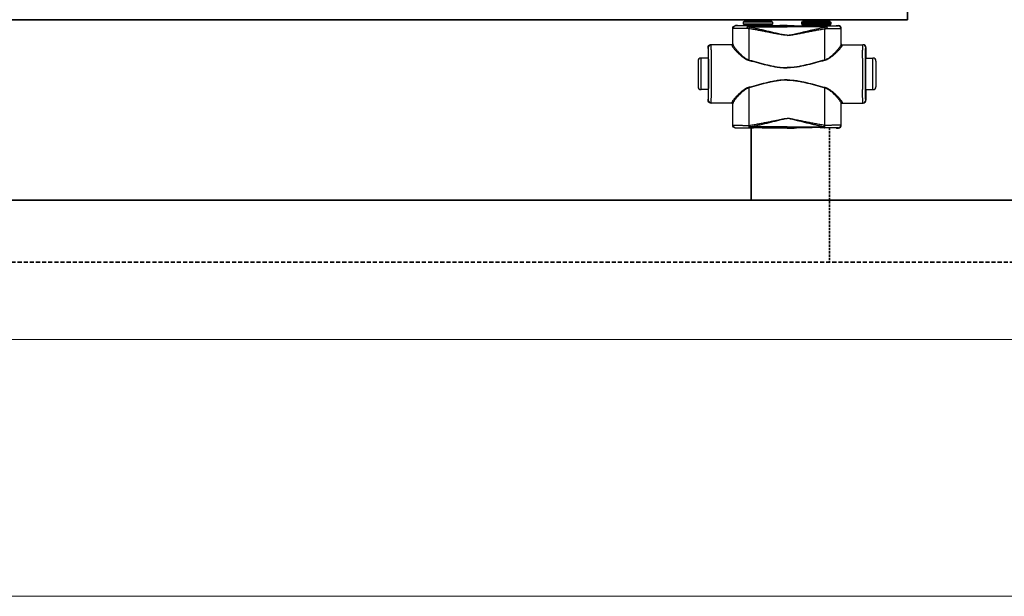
# Model space of a CAD drawing. Header units: millimetres. Extents: x 1279 to 58476, y -6899 to 74987.
# Tile 25 of 157: x 7521 to 8365, y -6899 to -6405. Entities that reach past the tile are written whole.
import ezdxf

# ---------------------------------------------------------------- set-up
doc = ezdxf.new("R2010")
doc.units = ezdxf.units.MM
for name, pattern in [('phl_thick', [0]), ('VERDECKT', [9.525, 6.35, -3.175]), ('ČÁRKOVANÁ', [0.75, 0.5, -0.25])]:
    doc.linetypes.add(name, pattern=pattern)
for name, color, linetype, lineweight in [('UT_POTRUBI - ZPÁTEČKA', 5, 'ČÁRKOVANÁ', 35), ('UT_SCHÉMA_PŘÍVOD', 10, 'Continuous', 35), ('UT_SCHÉMA_ZPÁTEČKA', 172, 'VERDECKT', 35), ('UT_ZAŘÍZENÍ - OT', 3, 'Continuous', 35), ('VZT_50 POPIS - OBECNE', 7, 'Continuous', 5)]:
    doc.layers.add(name, color=color, linetype=linetype, lineweight=lineweight)

msp = doc.modelspace()

# ---------------------------------------------------------------- linework, layer by layer
at = {"color": 0, "linetype": 'Continuous'}
for p, q in [((8164.04, -6404.96), (8143.24, -6404.96)), ((8193.24, -6404.96), (8214.04, -6404.96)), ((8132.26, -6412.68), (8132.14, -6412.56)), ((8132.14, -6425.56), (8132.14, -6412.56)), ((8134.76, -6410.18), (8134.64, -6410.06)), ((8136.29, -6410.06), (8134.64, -6410.06)), ((8136.64, -6410.16), (8136.29, -6410.06)), ((8141.34, -6406.86), (8141.04, -6407.16)), ((8166.24, -6407.16), (8141.04, -6407.16)), ((8141.04, -6407.16), (8141.04, -6408.56)), ((8141.04, -6408.56), (8141.99, -6409.51)), ((8141.04, -6408.56), (8166.24, -6408.56)), ((8165.94, -6406.86), (8141.34, -6406.86)), ((8141.99, -6409.51), (8165.28, -6409.51)), ((8165.14, -6406.06), (8142.14, -6406.06)), ((8142.14, -6406.06), (8142.14, -6406.76)), ((8165.14, -6406.76), (8142.14, -6406.76)), ((8142.14, -6409.87), (8165.14, -6409.87)), ((8142.14, -6409.87), (8142.14, -6410.23)), ((8149.78, -6410.25), (8144.94, -6410.25)), ((8144.94, -6410.95), (8144.94, -6410.25)), ((8144.94, -6410.95), (8178.64, -6410.95)), ((8178.64, -6410.25), (8157.49, -6410.25)), ((8165.14, -6406.06), (8165.14, -6406.76)), ((8165.14, -6409.87), (8165.14, -6410.23)), ((8166.24, -6408.56), (8165.28, -6409.51)), ((8165.94, -6406.86), (8166.24, -6407.16)), ((8166.24, -6407.16), (8166.24, -6408.56)), ((8172.39, -6410.06), (8170.64, -6410.16)), ((8178.64, -6410.06), (8172.39, -6410.06)), ((8178.64, -6410.06), (8184.89, -6410.06)), ((8178.64, -6410.25), (8199.78, -6410.25)), ((8212.34, -6410.95), (8178.64, -6410.95)), ((8184.89, -6410.06), (8186.64, -6410.16)), ((8191.34, -6406.86), (8191.04, -6407.16)), ((8191.04, -6407.16), (8216.24, -6407.16)), ((8191.04, -6407.16), (8191.04, -6408.56)), ((8216.24, -6408.56), (8191.04, -6408.56)), ((8191.04, -6408.56), (8191.99, -6409.51)), ((8191.34, -6406.86), (8215.94, -6406.86)), ((8215.28, -6409.51), (8191.99, -6409.51)), ((8192.14, -6406.06), (8192.14, -6406.76)), ((8192.14, -6406.06), (8215.14, -6406.06)), ((8192.14, -6406.76), (8215.14, -6406.76)), ((8215.14, -6409.87), (8192.14, -6409.87)), ((8192.14, -6409.87), (8192.14, -6410.23)), ((8207.49, -6410.25), (8212.34, -6410.25)), ((8212.34, -6410.95), (8212.34, -6410.25)), ((8215.14, -6406.06), (8215.14, -6406.76)), ((8215.14, -6409.87), (8215.14, -6410.23)), ((8216.24, -6408.56), (8215.28, -6409.51)), ((8215.94, -6406.86), (8216.24, -6407.16)), ((8216.24, -6407.16), (8216.24, -6408.56)), ((8220.64, -6410.16), (8220.99, -6410.06)), ((8220.99, -6410.06), (8222.64, -6410.06)), ((8222.52, -6410.18), (8222.64, -6410.06)), ((8225.02, -6412.68), (8225.14, -6412.56)), ((8225.14, -6425.56), (8225.14, -6412.56)), ((8111.15, -6428.86), (8110.94, -6428.86)), ((8110.94, -6428.86), (8110.94, -6437.01)), ((8131.44, -6426.36), (8113.44, -6426.36)), ((8132.14, -6425.56), (8132.24, -6425.56)), ((8225.14, -6425.56), (8225.03, -6425.56)), ((8225.83, -6426.36), (8243.84, -6426.36)), ((8246.13, -6428.86), (8246.34, -6428.86)), ((8246.34, -6428.86), (8246.34, -6437.01)), ((8111.19, -6437.86), (8104.94, -6437.86)), ((8104.94, -6464.86), (8104.94, -6437.86)), ((8110.94, -6437.01), (8111.15, -6437.36)), ((8111.33, -6437.37), (8111.33, -6437.36)), ((8245.94, -6437.37), (8245.94, -6437.36)), ((8246.09, -6437.86), (8252.34, -6437.86)), ((8246.34, -6437.01), (8246.13, -6437.36)), ((8252.34, -6464.86), (8252.34, -6437.86)), ((8102.44, -6440.36), (8102.44, -6462.36)), ((8254.84, -6440.36), (8254.84, -6462.36)), ((8111.19, -6464.86), (8104.94, -6464.86)), ((8111.15, -6465.36), (8110.94, -6465.71)), ((8110.94, -6465.71), (8110.94, -6473.86)), ((8111.33, -6465.36), (8111.33, -6465.35)), ((8245.94, -6465.36), (8245.94, -6465.35)), ((8246.09, -6464.86), (8252.34, -6464.86)), ((8246.13, -6465.36), (8246.34, -6465.71)), ((8246.34, -6465.71), (8246.34, -6473.86)), ((8110.94, -6473.86), (8111.15, -6473.86)), ((8131.44, -6476.36), (8113.44, -6476.36)), ((8132.24, -6477.16), (8132.14, -6477.16)), ((8132.14, -6495.26), (8132.14, -6477.16)), ((8225.03, -6477.16), (8225.14, -6477.16)), ((8225.14, -6495.26), (8225.14, -6477.16)), ((8225.83, -6476.36), (8243.84, -6476.36)), ((8246.34, -6473.86), (8246.13, -6473.86)), ((8132.14, -6495.26), (8132.26, -6495.14)), ((8134.64, -6497.76), (8134.76, -6497.64)), ((8136.29, -6497.76), (8134.64, -6497.76)), ((8136.64, -6497.66), (8136.29, -6497.76)), ((8146.18, -6495.51), (8146.36, -6495.51)), ((8146.51, -6497.57), (8146.68, -6497.57)), ((8178.64, -6496.82), (8146.68, -6496.82)), ((8146.68, -6497.57), (8146.68, -6496.82)), ((8146.68, -6497.57), (8147.94, -6497.57)), ((8159.33, -6497.57), (8178.64, -6497.57)), ((8172.39, -6497.76), (8170.64, -6497.66)), ((8178.64, -6497.76), (8172.39, -6497.76)), ((8178.64, -6496.82), (8210.59, -6496.82)), ((8197.94, -6497.57), (8178.64, -6497.57)), ((8178.64, -6497.76), (8184.89, -6497.76)), ((8184.89, -6497.76), (8186.64, -6497.66)), ((8210.59, -6497.57), (8209.33, -6497.57)), ((8210.59, -6497.57), (8210.59, -6496.82)), ((8210.77, -6497.57), (8210.59, -6497.57)), ((8211.1, -6495.51), (8210.92, -6495.51)), ((8220.64, -6497.66), (8220.99, -6497.76)), ((8220.99, -6497.76), (8222.64, -6497.76)), ((8222.64, -6497.76), (8222.52, -6497.64)), ((8225.14, -6495.26), (8225.02, -6495.14))]:
    msp.add_line(p, q, dxfattribs=at)
for centre, radius, start, end in [((8143.24, -6406.06), 1.1, 90, 180), ((8164.04, -6406.06), 1.1, 0, 90), ((8193.24, -6406.06), 1.1, 90, 180), ((8214.04, -6406.06), 1.1, 0, 90), ((8134.76, -6412.68), 2.5, 90.00246, 179.99754), ((8141.64, -6409.87), 0.5, 0, 45), ((8143.24, -6406.76), 1.1, 180, 185.21872), ((8164.04, -6406.76), 1.1, 354.78128, 0), ((8165.64, -6409.87), 0.5, 135, 180), ((8191.64, -6409.87), 0.5, 0, 45), ((8193.24, -6406.76), 1.1, 180, 185.21872), ((8214.04, -6406.76), 1.1, 354.78128, 0), ((8215.64, -6409.87), 0.5, 135, 180), ((8222.52, -6412.68), 2.5, 0.00246, 89.99754), ((8113.65, -6428.86), 2.5, 90.00225, 180.00111), ((8131.44, -6425.56), 0.8, 270.0036, 359.99724), ((8225.83, -6425.56), 0.8, 180.00276, 269.9964), ((8243.63, -6428.86), 2.5, 359.99889, 89.99775), ((8104.94, -6440.36), 2.5, 90, 180), ((5671.48, -6451.36), 2442.41, 359.68325, 0.31675), ((10685.8, -6451.36), 2442.41, 179.68325, 180.31675), ((8252.34, -6440.36), 2.5, 0, 90), ((8104.94, -6462.36), 2.5, 180, 270), ((8252.34, -6462.36), 2.5, 270, 0), ((8113.65, -6473.86), 2.5, 179.99889, 269.99775), ((8131.44, -6477.16), 0.8, 0.00276, 89.9964), ((8225.83, -6477.16), 0.8, 90.0036, 179.99724), ((8243.63, -6473.86), 2.5, 270.00225, 0.00111), ((8134.76, -6495.14), 2.5, 180.00246, 269.99754), ((8222.52, -6495.14), 2.5, 270.00246, 359.99754)]:
    msp.add_arc(centre, radius, start, end, dxfattribs=at)
at = {"color": 0, "linetype": 'Continuous', "extrusion": (0, 0, -1)}
for centre, major_axis, ratio, start_param, end_param in [((8134.64, -6412.56), (-1.77, 1.77), 0.999973, -0.785384, 0.785384), ((8153.64, -6410.16), (-17, 0), 0.005236, 4.941076, 6.283185), ((8153.64, -6410.16), (-17, 0), 0.005236, 3.141593, 4.483702), ((8113.44, -6428.86), (-2.5, 0), 0.999945, 0, 1.570796), ((8131.34, -6425.56), (-0.8, 0), 0.999986, -3.141593, -1.659157), ((8111.15, -6451.36), (0, 14), 0.010472, 0, 3.141593), ((8113.44, -6473.86), (-2.5, 0), 0.999945, -1.570796, 0), ((8131.34, -6477.16), (0.8, 0), 0.999986, -1.395381, 0), ((8134.64, -6495.26), (1.77, 1.77), 0.999973, -3.926977, -2.356208), ((8153.64, -6497.66), (-17, 0), 0.005236, 0, 1.229157), ((8153.64, -6497.66), (-17, 0), 0.005236, 1.912436, 3.141593)]:
    msp.add_ellipse(centre, major_axis=major_axis, ratio=ratio, start_param=start_param, end_param=end_param, dxfattribs=at)
at = {"color": 0, "linetype": 'Continuous'}
for centre, major_axis, ratio, start_param, end_param in [((8203.64, -6410.16), (17, 0), 0.005236, 3.141593, 4.483702), ((8203.64, -6410.16), (17, 0), 0.005236, 4.941076, 6.283185), ((8222.64, -6412.56), (1.77, 1.77), 0.999973, -0.785384, 0.785384), ((8225.94, -6425.56), (0.8, 0), 0.999986, -3.141593, -1.659157), ((8243.84, -6428.86), (2.5, 0), 0.999945, 0, 1.570796), ((8246.13, -6451.36), (0, 14), 0.010472, 0, 3.141593), ((8225.94, -6477.16), (-0.8, 0), 0.999986, -1.395381, 0), ((8243.84, -6473.86), (2.5, 0), 0.999945, -1.570796, 0), ((8203.64, -6497.66), (17, 0), 0.005236, 1.912436, 3.141593), ((8203.64, -6497.66), (17, 0), 0.005236, 0, 1.229157), ((8222.64, -6495.26), (-1.77, 1.77), 0.999973, -3.926977, -2.356208)]:
    msp.add_ellipse(centre, major_axis=major_axis, ratio=ratio, start_param=start_param, end_param=end_param, dxfattribs=at)
for points, knots in [([(8144.32, -6412.37), (8143.49, -6412.37), (8141.88, -6412.38), (8139.92, -6412.4), (8138.45, -6412.42), (8137.45, -6412.44), (8136.52, -6412.46), (8135.67, -6412.48), (8134.9, -6412.5), (8134.23, -6412.52), (8133.65, -6412.55), (8133.23, -6412.57), (8132.95, -6412.59), (8132.77, -6412.6), (8132.62, -6412.61), (8132.5, -6412.62), (8132.4, -6412.64), (8132.33, -6412.65), (8132.29, -6412.66), (8132.26, -6412.68), (8132.26, -6412.68)], [0, 0, 0, 0, 0.207034, 0.39928, 0.488214, 0.57154, 0.648707, 0.71921, 0.782588, 0.838437, 0.886403, 0.926186, 0.942933, 0.957549, 0.970012, 0.98031, 0.988432, 0.994377, 0.998178, 1, 1, 1, 1]), ([(8132.27, -6426.1), (8132.27, -6424.97), (8132.27, -6420.5), (8132.26, -6416.03), (8132.26, -6412.68)], [0, 0, 0, 0, 0.250733, 1, 1, 1, 1]), ([(8144.94, -6410.25), (8144.23, -6410.25), (8142.87, -6410.25), (8141.21, -6410.24), (8139.98, -6410.24), (8139.13, -6410.23), (8138.34, -6410.23), (8137.63, -6410.23), (8136.98, -6410.22), (8136.42, -6410.22), (8135.93, -6410.21), (8135.58, -6410.21), (8135.34, -6410.2), (8135.19, -6410.2), (8135.06, -6410.2), (8134.96, -6410.19), (8134.89, -6410.19), (8134.84, -6410.19), (8134.81, -6410.19), (8134.79, -6410.19), (8134.78, -6410.19), (8134.77, -6410.18), (8134.76, -6410.18), (8134.76, -6410.18)], [0, 0, 0, 0, 0.207653, 0.400343, 0.489423, 0.572844, 0.650059, 0.720565, 0.783909, 0.839692, 0.887568, 0.927242, 0.943927, 0.958477, 0.970869, 0.981088, 0.989117, 0.992306, 0.994945, 0.997032, 0.998568, 0.999554, 1, 1, 1, 1]), ([(8144.94, -6410.25), (8144.85, -6410.25), (8144.75, -6410.36), (8144.67, -6410.5), (8144.6, -6410.65), (8144.52, -6410.87), (8144.45, -6411.19), (8144.39, -6411.55), (8144.34, -6411.95), (8144.33, -6412.23), (8144.32, -6412.37)], [0, 0, 0, 0, 0.117156, 0.161001, 0.211236, 0.330442, 0.472834, 0.634922, 0.812344, 1, 1, 1, 1]), ([(8144.94, -6410.95), (8144.81, -6411.15), (8144.58, -6411.62), (8144.41, -6412.11), (8144.32, -6412.37)], [0, 0, 0, 0, 0.464895, 1, 1, 1, 1]), ([(8146.19, -6412.73), (8146.03, -6412.71), (8145.4, -6412.61), (8144.78, -6412.48), (8144.32, -6412.37)], [0, 0, 0, 0, 0.252579, 1, 1, 1, 1]), ([(8146.51, -6411.39), (8146.37, -6411.37), (8145.84, -6411.25), (8145.32, -6411.08), (8144.94, -6410.95)], [0, 0, 0, 0, 0.253704, 1, 1, 1, 1]), ([(8146.51, -6411.39), (8146.45, -6411.6), (8146.33, -6412.04), (8146.23, -6412.49), (8146.19, -6412.73)], [0, 0, 0, 0, 0.464569, 1, 1, 1, 1]), ([(8178.64, -6418.37), (8178.64, -6418.37), (8177.95, -6418.37), (8176.57, -6418.29), (8174.52, -6418.01), (8172.48, -6417.66), (8169.77, -6417.15), (8166.39, -6416.49), (8162.35, -6415.69), (8158.3, -6414.91), (8154.26, -6414.15), (8150.23, -6413.42), (8147.53, -6412.95), (8146.19, -6412.73)], [0.5000015, 0.5000015, 0.5000015, 0.5000015, 0.500002, 0.5313979, 0.5627848, 0.5941575, 0.6255147, 0.6881766, 0.7507583, 0.8132458, 0.8756245, 0.9378805, 1, 1, 1, 1]), ([(8146.2, -6439.5), (8146.2, -6437.26), (8146.2, -6428.34), (8146.19, -6419.42), (8146.19, -6412.73)], [0, 0, 0, 0, 0.250952, 1, 1, 1, 1]), ([(8178.64, -6418.19), (8178.64, -6418.19), (8178.29, -6418.19), (8177.6, -6418.16), (8176.23, -6418.03), (8174.53, -6417.75), (8172.51, -6417.33), (8170.49, -6416.87), (8168.49, -6416.4), (8165.81, -6415.76), (8162.48, -6414.96), (8158.48, -6414.01), (8154.49, -6413.1), (8150.5, -6412.22), (8147.84, -6411.66), (8146.51, -6411.39)], [0.499995, 0.499995, 0.499995, 0.499995, 0.4999958, 0.5157333, 0.5314718, 0.5629204, 0.5943483, 0.6257534, 0.6571339, 0.6884877, 0.7511054, 0.813586, 0.8759088, 0.9380534, 1, 1, 1, 1]), ([(8157.49, -6410.25), (8156.85, -6410.25), (8155.57, -6410.28), (8153.64, -6410.3), (8151.71, -6410.28), (8150.42, -6410.25), (8149.78, -6410.25)], [0, 0, 0, 0, 0.248355, 0.5, 0.751645, 1, 1, 1, 1]), ([(8178.64, -6418.19), (8178.64, -6418.19), (8178.98, -6418.19), (8179.67, -6418.16), (8181.05, -6418.03), (8182.75, -6417.75), (8184.77, -6417.33), (8186.78, -6416.87), (8188.79, -6416.4), (8191.46, -6415.76), (8194.8, -6414.96), (8198.79, -6414.01), (8202.79, -6413.1), (8206.78, -6412.22), (8209.44, -6411.66), (8210.77, -6411.39)], [0.499995, 0.499995, 0.499995, 0.499995, 0.4999958, 0.5157333, 0.5314718, 0.5629204, 0.5943483, 0.6257534, 0.6571339, 0.6884877, 0.7511054, 0.813586, 0.8759088, 0.9380534, 1, 1, 1, 1]), ([(8178.64, -6418.37), (8178.64, -6418.37), (8179.33, -6418.37), (8180.71, -6418.29), (8182.76, -6418.01), (8184.8, -6417.66), (8187.51, -6417.15), (8190.88, -6416.49), (8194.93, -6415.69), (8198.97, -6414.91), (8203.01, -6414.15), (8207.05, -6413.42), (8209.74, -6412.95), (8211.09, -6412.73)], [0.5000015, 0.5000015, 0.5000015, 0.5000015, 0.500002, 0.5313979, 0.5627848, 0.5941575, 0.6255147, 0.6881766, 0.7507583, 0.8132458, 0.8756245, 0.9378805, 1, 1, 1, 1]), ([(8199.78, -6410.25), (8200.42, -6410.25), (8201.71, -6410.28), (8203.64, -6410.3), (8205.57, -6410.28), (8206.85, -6410.25), (8207.49, -6410.25)], [0, 0, 0, 0, 0.248355, 0.5, 0.751645, 1, 1, 1, 1]), ([(8210.77, -6411.39), (8210.9, -6411.37), (8211.43, -6411.25), (8211.96, -6411.08), (8212.34, -6410.95)], [0, 0, 0, 0, 0.253704, 1, 1, 1, 1]), ([(8210.77, -6411.39), (8210.83, -6411.6), (8210.95, -6412.04), (8211.05, -6412.49), (8211.09, -6412.73)], [0, 0, 0, 0, 0.464569, 1, 1, 1, 1]), ([(8211.08, -6439.5), (8211.08, -6437.26), (8211.08, -6428.34), (8211.09, -6419.42), (8211.09, -6412.73)], [0, 0, 0, 0, 0.250952, 1, 1, 1, 1]), ([(8211.09, -6412.73), (8211.25, -6412.71), (8211.88, -6412.61), (8212.5, -6412.48), (8212.96, -6412.37)], [0, 0, 0, 0, 0.252579, 1, 1, 1, 1]), ([(8212.34, -6410.25), (8213.04, -6410.25), (8214.4, -6410.25), (8216.06, -6410.24), (8217.3, -6410.24), (8218.15, -6410.23), (8218.93, -6410.23), (8219.65, -6410.23), (8220.29, -6410.22), (8220.86, -6410.22), (8221.34, -6410.21), (8221.7, -6410.21), (8221.94, -6410.2), (8222.09, -6410.2), (8222.21, -6410.2), (8222.32, -6410.19), (8222.39, -6410.19), (8222.44, -6410.19), (8222.46, -6410.19), (8222.48, -6410.19), (8222.5, -6410.19), (8222.51, -6410.18), (8222.52, -6410.18), (8222.52, -6410.18)], [0, 0, 0, 0, 0.207653, 0.400343, 0.489423, 0.572844, 0.650059, 0.720565, 0.783909, 0.839692, 0.887568, 0.927242, 0.943927, 0.958477, 0.970869, 0.981088, 0.989117, 0.992306, 0.994945, 0.997032, 0.998568, 0.999554, 1, 1, 1, 1]), ([(8212.34, -6410.25), (8212.43, -6410.25), (8212.53, -6410.36), (8212.61, -6410.5), (8212.68, -6410.65), (8212.75, -6410.87), (8212.83, -6411.19), (8212.89, -6411.55), (8212.93, -6411.95), (8212.95, -6412.23), (8212.96, -6412.37)], [0, 0, 0, 0, 0.117156, 0.161001, 0.211236, 0.330442, 0.472834, 0.634922, 0.812344, 1, 1, 1, 1]), ([(8212.34, -6410.95), (8212.46, -6411.15), (8212.69, -6411.62), (8212.87, -6412.11), (8212.96, -6412.37)], [0, 0, 0, 0, 0.464895, 1, 1, 1, 1]), ([(8212.96, -6412.37), (8213.79, -6412.37), (8215.4, -6412.38), (8217.36, -6412.4), (8218.83, -6412.42), (8219.83, -6412.44), (8220.76, -6412.46), (8221.61, -6412.48), (8222.37, -6412.5), (8223.05, -6412.52), (8223.62, -6412.55), (8224.04, -6412.57), (8224.33, -6412.59), (8224.51, -6412.6), (8224.66, -6412.61), (8224.78, -6412.62), (8224.88, -6412.64), (8224.95, -6412.65), (8224.99, -6412.66), (8225.01, -6412.68), (8225.02, -6412.68)], [0, 0, 0, 0, 0.207034, 0.39928, 0.488214, 0.57154, 0.648707, 0.71921, 0.782588, 0.838437, 0.886403, 0.926186, 0.942933, 0.957549, 0.970012, 0.98031, 0.988432, 0.994377, 0.998178, 1, 1, 1, 1]), ([(8225.01, -6426.1), (8225.01, -6424.97), (8225.01, -6420.5), (8225.01, -6416.03), (8225.02, -6412.68)], [0, 0, 0, 0, 0.250733, 1, 1, 1, 1]), ([(8111.33, -6437.36), (8111.33, -6436.73), (8111.32, -6435.54), (8111.3, -6434.09), (8111.29, -6433.04), (8111.27, -6432.34), (8111.26, -6431.7), (8111.25, -6431.12), (8111.24, -6430.6), (8111.23, -6430.15), (8111.21, -6429.76), (8111.2, -6429.49), (8111.19, -6429.3), (8111.19, -6429.18), (8111.18, -6429.09), (8111.18, -6429.01), (8111.17, -6428.95), (8111.16, -6428.9), (8111.16, -6428.88), (8111.15, -6428.86), (8111.15, -6428.86)], [0, 0, 0, 0, 0.221931, 0.420259, 0.509783, 0.592499, 0.668149, 0.736495, 0.797321, 0.850436, 0.895675, 0.932895, 0.948462, 0.961984, 0.973451, 0.982856, 0.990196, 0.99547, 0.998697, 1, 1, 1, 1]), ([(8113.85, -6437.86), (8113.84, -6437.02), (8113.83, -6435.42), (8113.81, -6433.48), (8113.8, -6432.07), (8113.79, -6431.11), (8113.77, -6430.24), (8113.76, -6429.45), (8113.75, -6428.74), (8113.74, -6428.13), (8113.72, -6427.6), (8113.71, -6427.22), (8113.7, -6426.96), (8113.69, -6426.81), (8113.69, -6426.67), (8113.68, -6426.56), (8113.67, -6426.48), (8113.66, -6426.42), (8113.66, -6426.38), (8113.65, -6426.36), (8113.65, -6426.36), (8113.65, -6426.36)], [0, 0, 0, 0, 0.218984, 0.416191, 0.505653, 0.588551, 0.664564, 0.733396, 0.794781, 0.848478, 0.894279, 0.932006, 0.947796, 0.961515, 0.973152, 0.982695, 0.990138, 0.995479, 0.998726, 0.999584, 1, 1, 1, 1]), ([(8131.44, -6426.36), (8131.44, -6426.36), (8131.45, -6426.36), (8131.45, -6426.37), (8131.45, -6426.38), (8131.45, -6426.4), (8131.45, -6426.44), (8131.46, -6426.5), (8131.46, -6426.57), (8131.46, -6426.66), (8131.47, -6426.76), (8131.47, -6426.84), (8131.47, -6426.88)], [0, 0, 0, 0, 0.005122, 0.017304, 0.037118, 0.064661, 0.143035, 0.252499, 0.393016, 0.564526, 0.766907, 1, 1, 1, 1]), ([(8132.27, -6426.1), (8132.27, -6426.2), (8132.23, -6426.4), (8132.05, -6426.66), (8131.78, -6426.84), (8131.57, -6426.88), (8131.47, -6426.88)], [0, 0, 0, 0, 0.247572, 0.496581, 0.747591, 1, 1, 1, 1]), ([(8131.47, -6426.88), (8131.47, -6426.94), (8131.49, -6427.08), (8131.57, -6427.3), (8131.68, -6427.55), (8131.89, -6427.94), (8132.24, -6428.48), (8132.77, -6429.19), (8133.42, -6429.97), (8134.45, -6431.16), (8135.95, -6432.74), (8137.99, -6434.7), (8139.91, -6436.34), (8141.6, -6437.61), (8143.46, -6438.82), (8145.01, -6439.54), (8146.1, -6439.84)], [0, 0, 0, 0, 0.009694, 0.02127, 0.034861, 0.050494, 0.087694, 0.13227, 0.183417, 0.240322, 0.368483, 0.511765, 0.666448, 0.747227, 0.829948, 1, 1, 1, 1]), ([(8132.24, -6425.56), (8132.24, -6425.56), (8132.25, -6425.56), (8132.25, -6425.57), (8132.25, -6425.58), (8132.25, -6425.6), (8132.25, -6425.64), (8132.26, -6425.7), (8132.26, -6425.78), (8132.26, -6425.87), (8132.27, -6425.98), (8132.27, -6426.05), (8132.27, -6426.1)], [0, 0, 0, 0, 0.005057, 0.017214, 0.037015, 0.06455, 0.142921, 0.252392, 0.392925, 0.564459, 0.766871, 1, 1, 1, 1]), ([(8132.27, -6426.1), (8132.27, -6426.16), (8132.29, -6426.31), (8132.36, -6426.54), (8132.46, -6426.8), (8132.66, -6427.2), (8133, -6427.76), (8133.5, -6428.49), (8134.11, -6429.3), (8135.08, -6430.51), (8136.5, -6432.14), (8138.43, -6434.16), (8140.24, -6435.85), (8141.86, -6437.16), (8143.64, -6438.42), (8145.13, -6439.19), (8146.2, -6439.5)], [0, 0, 0, 0, 0.010286, 0.022433, 0.036551, 0.052653, 0.090607, 0.135698, 0.187142, 0.244158, 0.372094, 0.514728, 0.6685, 0.748767, 0.830965, 1, 1, 1, 1]), ([(8225.01, -6426.1), (8225, -6426.16), (8224.98, -6426.31), (8224.92, -6426.54), (8224.81, -6426.8), (8224.61, -6427.2), (8224.28, -6427.76), (8223.78, -6428.49), (8223.17, -6429.3), (8222.2, -6430.51), (8220.78, -6432.14), (8218.85, -6434.16), (8217.04, -6435.85), (8215.42, -6437.16), (8213.64, -6438.42), (8212.14, -6439.19), (8211.08, -6439.5)], [0, 0, 0, 0, 0.010286, 0.022433, 0.036551, 0.052653, 0.090607, 0.135698, 0.187142, 0.244158, 0.372094, 0.514728, 0.6685, 0.748767, 0.830965, 1, 1, 1, 1]), ([(8225.81, -6426.88), (8225.8, -6426.94), (8225.78, -6427.08), (8225.71, -6427.3), (8225.6, -6427.55), (8225.39, -6427.94), (8225.03, -6428.48), (8224.5, -6429.19), (8223.86, -6429.97), (8222.83, -6431.16), (8221.32, -6432.74), (8219.28, -6434.7), (8217.37, -6436.34), (8215.67, -6437.61), (8213.82, -6438.82), (8212.27, -6439.54), (8211.18, -6439.84)], [0, 0, 0, 0, 0.009694, 0.02127, 0.034861, 0.050494, 0.087694, 0.13227, 0.183417, 0.240322, 0.368483, 0.511765, 0.666448, 0.747227, 0.829948, 1, 1, 1, 1]), ([(8225.03, -6425.56), (8225.03, -6425.56), (8225.03, -6425.56), (8225.03, -6425.57), (8225.03, -6425.58), (8225.03, -6425.6), (8225.02, -6425.64), (8225.02, -6425.7), (8225.02, -6425.78), (8225.01, -6425.87), (8225.01, -6425.98), (8225.01, -6426.05), (8225.01, -6426.1)], [0, 0, 0, 0, 0.005057, 0.017214, 0.037015, 0.06455, 0.142921, 0.252392, 0.392925, 0.564459, 0.766871, 1, 1, 1, 1]), ([(8225.01, -6426.1), (8225.01, -6426.2), (8225.05, -6426.4), (8225.23, -6426.66), (8225.49, -6426.84), (8225.7, -6426.88), (8225.81, -6426.88)], [0, 0, 0, 0, 0.247572, 0.496581, 0.747591, 1, 1, 1, 1]), ([(8225.83, -6426.36), (8225.83, -6426.36), (8225.83, -6426.36), (8225.83, -6426.37), (8225.83, -6426.38), (8225.83, -6426.4), (8225.82, -6426.44), (8225.82, -6426.5), (8225.82, -6426.57), (8225.81, -6426.66), (8225.81, -6426.76), (8225.81, -6426.84), (8225.81, -6426.88)], [0, 0, 0, 0, 0.005122, 0.017304, 0.037118, 0.064661, 0.143035, 0.252499, 0.393016, 0.564526, 0.766907, 1, 1, 1, 1]), ([(8243.43, -6437.86), (8243.44, -6437.02), (8243.45, -6435.42), (8243.46, -6433.48), (8243.48, -6432.07), (8243.49, -6431.11), (8243.5, -6430.24), (8243.52, -6429.45), (8243.53, -6428.74), (8243.54, -6428.13), (8243.56, -6427.6), (8243.57, -6427.22), (8243.58, -6426.96), (8243.58, -6426.81), (8243.59, -6426.67), (8243.6, -6426.56), (8243.61, -6426.48), (8243.61, -6426.42), (8243.62, -6426.38), (8243.62, -6426.36), (8243.63, -6426.36), (8243.63, -6426.36)], [0, 0, 0, 0, 0.218984, 0.416191, 0.505653, 0.588551, 0.664564, 0.733396, 0.794781, 0.848478, 0.894279, 0.932006, 0.947796, 0.961515, 0.973152, 0.982695, 0.990138, 0.995479, 0.998726, 0.999584, 1, 1, 1, 1]), ([(8245.94, -6437.36), (8245.95, -6436.73), (8245.96, -6435.54), (8245.98, -6434.09), (8245.99, -6433.04), (8246, -6432.34), (8246.01, -6431.7), (8246.03, -6431.12), (8246.04, -6430.6), (8246.05, -6430.15), (8246.06, -6429.76), (8246.07, -6429.49), (8246.08, -6429.3), (8246.09, -6429.18), (8246.1, -6429.09), (8246.1, -6429.01), (8246.11, -6428.95), (8246.11, -6428.9), (8246.12, -6428.88), (8246.13, -6428.86), (8246.13, -6428.86)], [0, 0, 0, 0, 0.221931, 0.420259, 0.509783, 0.592499, 0.668149, 0.736495, 0.797321, 0.850436, 0.895675, 0.932895, 0.948462, 0.961984, 0.973451, 0.982856, 0.990196, 0.99547, 0.998697, 1, 1, 1, 1]), ([(8111.33, -6465.35), (8111.35, -6463.16), (8111.38, -6458.49), (8111.39, -6451.36), (8111.38, -6444.23), (8111.35, -6439.57), (8111.33, -6437.37)], [0, 0, 0, 0, 0.235226, 0.499987, 0.764754, 1, 1, 1, 1]), ([(8245.94, -6465.35), (8245.93, -6463.16), (8245.9, -6458.49), (8245.89, -6451.36), (8245.9, -6444.23), (8245.93, -6439.57), (8245.94, -6437.37)], [0, 0, 0, 0, 0.235226, 0.499987, 0.764754, 1, 1, 1, 1]), ([(8146.2, -6439.5), (8146.19, -6439.53), (8146.16, -6439.64), (8146.12, -6439.75), (8146.1, -6439.84)], [0, 0, 0, 0, 0.258378, 1, 1, 1, 1]), ([(8146.1, -6439.84), (8148.76, -6440.55), (8152.76, -6441.63), (8158.12, -6443), (8162.16, -6443.97), (8166.23, -6444.85), (8170.33, -6445.58), (8173.78, -6445.99), (8176.55, -6446.17), (8177.94, -6446.19), (8178.64, -6446.19), (8178.64, -6446.19)], [0, 0, 0, 0, 0.1245061, 0.1869228, 0.2494269, 0.3120016, 0.3746311, 0.4372993, 0.4686472, 0.4999998, 0.5, 0.5, 0.5, 0.5]), ([(8146.2, -6439.5), (8148.85, -6440.24), (8152.84, -6441.35), (8158.17, -6442.75), (8162.2, -6443.75), (8166.25, -6444.66), (8170.34, -6445.41), (8173.79, -6445.84), (8176.56, -6446.02), (8177.94, -6446.05), (8178.64, -6446.05), (8178.64, -6446.05)], [0, 0, 0, 0, 0.1244767, 0.1868883, 0.2493924, 0.3119715, 0.3746087, 0.437287, 0.4686409, 0.4999998, 0.5, 0.5, 0.5, 0.5]), ([(8211.08, -6439.5), (8208.42, -6440.24), (8204.44, -6441.35), (8199.1, -6442.75), (8195.08, -6443.75), (8191.02, -6444.66), (8186.93, -6445.41), (8183.49, -6445.84), (8180.72, -6446.02), (8179.33, -6446.05), (8178.64, -6446.05), (8178.64, -6446.05)], [0, 0, 0, 0, 0.1244767, 0.1868883, 0.2493924, 0.3119715, 0.3746087, 0.437287, 0.4686409, 0.4999998, 0.5, 0.5, 0.5, 0.5]), ([(8211.18, -6439.84), (8208.52, -6440.55), (8204.51, -6441.63), (8199.16, -6443), (8195.12, -6443.97), (8191.05, -6444.85), (8186.95, -6445.58), (8183.5, -6445.99), (8180.72, -6446.17), (8179.33, -6446.19), (8178.64, -6446.19), (8178.64, -6446.19)], [0, 0, 0, 0, 0.1245061, 0.1869228, 0.2494269, 0.3120016, 0.3746311, 0.4372993, 0.4686472, 0.4999998, 0.5, 0.5, 0.5, 0.5]), ([(8211.08, -6439.5), (8211.08, -6439.53), (8211.12, -6439.64), (8211.15, -6439.75), (8211.18, -6439.84)], [0, 0, 0, 0, 0.258378, 1, 1, 1, 1]), ([(8146.1, -6462.88), (8145.01, -6463.18), (8143.46, -6463.9), (8141.6, -6465.11), (8139.91, -6466.38), (8137.99, -6468.02), (8135.95, -6469.98), (8134.45, -6471.56), (8133.42, -6472.75), (8132.77, -6473.53), (8132.24, -6474.24), (8131.89, -6474.78), (8131.68, -6475.17), (8131.57, -6475.41), (8131.49, -6475.64), (8131.47, -6475.78), (8131.47, -6475.84)], [0, 0, 0, 0, 0.170052, 0.252774, 0.333553, 0.488235, 0.631517, 0.759678, 0.816583, 0.86773, 0.912306, 0.949506, 0.965139, 0.978731, 0.990306, 1, 1, 1, 1]), ([(8146.2, -6463.22), (8145.13, -6463.53), (8143.64, -6464.3), (8141.86, -6465.56), (8140.24, -6466.87), (8138.43, -6468.56), (8136.5, -6470.58), (8135.08, -6472.21), (8134.11, -6473.42), (8133.5, -6474.23), (8133, -6474.96), (8132.66, -6475.52), (8132.46, -6475.92), (8132.36, -6476.18), (8132.29, -6476.41), (8132.27, -6476.56), (8132.27, -6476.62)], [0, 0, 0, 0, 0.169036, 0.251233, 0.3315, 0.485272, 0.627906, 0.755842, 0.812858, 0.864302, 0.909393, 0.947347, 0.963449, 0.977567, 0.989714, 1, 1, 1, 1]), ([(8178.64, -6456.53), (8177.25, -6456.53), (8174.47, -6456.65), (8170.33, -6457.14), (8166.23, -6457.87), (8162.16, -6458.75), (8158.12, -6459.72), (8152.76, -6461.09), (8148.76, -6462.17), (8146.1, -6462.88)], [0.5, 0.5, 0.5, 0.5, 0.5626889, 0.6253582, 0.6879892, 0.7505657, 0.8130716, 0.8754902, 1, 1, 1, 1]), ([(8146.2, -6463.22), (8146.19, -6463.19), (8146.16, -6463.08), (8146.12, -6462.97), (8146.1, -6462.88)], [0, 0, 0, 0, 0.258378, 1, 1, 1, 1]), ([(8146.18, -6495.51), (8146.18, -6492.84), (8146.19, -6482.07), (8146.2, -6471.31), (8146.2, -6463.22)], [0, 0, 0, 0, 0.248459, 1, 1, 1, 1]), ([(8178.64, -6456.67), (8177.25, -6456.67), (8174.48, -6456.8), (8170.34, -6457.31), (8166.25, -6458.06), (8162.2, -6458.97), (8158.17, -6459.97), (8152.84, -6461.37), (8148.85, -6462.48), (8146.2, -6463.22)], [0.5, 0.5, 0.5, 0.5, 0.5627005, 0.6253799, 0.6880187, 0.7505997, 0.8131057, 0.8755193, 1, 1, 1, 1]), ([(8178.64, -6456.53), (8180.03, -6456.53), (8182.81, -6456.65), (8186.95, -6457.14), (8191.05, -6457.87), (8195.12, -6458.75), (8199.16, -6459.72), (8204.51, -6461.09), (8208.52, -6462.17), (8211.18, -6462.88)], [0.5, 0.5, 0.5, 0.5, 0.5626889, 0.6253582, 0.6879892, 0.7505657, 0.8130716, 0.8754902, 1, 1, 1, 1]), ([(8178.64, -6456.67), (8180.03, -6456.67), (8182.8, -6456.8), (8186.93, -6457.31), (8191.02, -6458.06), (8195.08, -6458.97), (8199.1, -6459.97), (8204.44, -6461.37), (8208.42, -6462.48), (8211.08, -6463.22)], [0.5, 0.5, 0.5, 0.5, 0.5627005, 0.6253799, 0.6880187, 0.7505997, 0.8131057, 0.8755193, 1, 1, 1, 1]), ([(8211.08, -6463.22), (8211.08, -6463.19), (8211.12, -6463.08), (8211.15, -6462.97), (8211.18, -6462.88)], [0, 0, 0, 0, 0.258378, 1, 1, 1, 1]), ([(8211.08, -6463.22), (8212.14, -6463.53), (8213.64, -6464.3), (8215.42, -6465.56), (8217.04, -6466.87), (8218.85, -6468.56), (8220.78, -6470.58), (8222.2, -6472.21), (8223.17, -6473.42), (8223.78, -6474.23), (8224.28, -6474.96), (8224.61, -6475.52), (8224.81, -6475.92), (8224.92, -6476.18), (8224.98, -6476.41), (8225, -6476.56), (8225.01, -6476.62)], [0, 0, 0, 0, 0.169036, 0.251233, 0.3315, 0.485272, 0.627906, 0.755842, 0.812858, 0.864302, 0.909393, 0.947347, 0.963449, 0.977567, 0.989714, 1, 1, 1, 1]), ([(8211.1, -6495.51), (8211.09, -6492.84), (8211.08, -6482.07), (8211.08, -6471.31), (8211.08, -6463.22)], [0, 0, 0, 0, 0.248459, 1, 1, 1, 1]), ([(8211.18, -6462.88), (8212.27, -6463.18), (8213.82, -6463.9), (8215.67, -6465.11), (8217.37, -6466.38), (8219.28, -6468.02), (8221.32, -6469.98), (8222.83, -6471.56), (8223.86, -6472.75), (8224.5, -6473.53), (8225.03, -6474.24), (8225.39, -6474.78), (8225.6, -6475.17), (8225.71, -6475.41), (8225.78, -6475.64), (8225.8, -6475.78), (8225.81, -6475.84)], [0, 0, 0, 0, 0.170052, 0.252774, 0.333553, 0.488235, 0.631517, 0.759678, 0.816583, 0.86773, 0.912306, 0.949506, 0.965139, 0.978731, 0.990306, 1, 1, 1, 1]), ([(8111.15, -6473.86), (8111.15, -6473.86), (8111.16, -6473.84), (8111.16, -6473.82), (8111.17, -6473.77), (8111.18, -6473.71), (8111.18, -6473.63), (8111.19, -6473.54), (8111.19, -6473.42), (8111.2, -6473.23), (8111.21, -6472.95), (8111.23, -6472.57), (8111.24, -6472.12), (8111.25, -6471.6), (8111.26, -6471.02), (8111.27, -6470.38), (8111.29, -6469.68), (8111.3, -6468.63), (8111.32, -6467.18), (8111.33, -6465.99), (8111.33, -6465.36)], [0, 0, 0, 0, 0.001303, 0.00453, 0.009804, 0.017144, 0.026549, 0.038016, 0.051538, 0.067105, 0.104325, 0.149564, 0.202679, 0.263505, 0.331851, 0.407501, 0.490217, 0.579741, 0.778069, 1, 1, 1, 1]), ([(8113.65, -6476.36), (8113.65, -6476.36), (8113.65, -6476.36), (8113.66, -6476.34), (8113.66, -6476.3), (8113.67, -6476.24), (8113.68, -6476.16), (8113.69, -6476.05), (8113.69, -6475.91), (8113.7, -6475.76), (8113.71, -6475.5), (8113.72, -6475.12), (8113.74, -6474.59), (8113.75, -6473.97), (8113.76, -6473.27), (8113.77, -6472.48), (8113.79, -6471.61), (8113.8, -6470.65), (8113.81, -6469.24), (8113.83, -6467.3), (8113.84, -6465.7), (8113.85, -6464.86)], [0, 0, 0, 0, 0.000416, 0.001274, 0.004521, 0.009862, 0.017305, 0.026849, 0.038485, 0.052204, 0.067994, 0.105721, 0.151522, 0.205219, 0.266604, 0.335437, 0.411449, 0.494347, 0.58381, 0.781016, 1, 1, 1, 1]), ([(8243.63, -6476.36), (8243.63, -6476.36), (8243.62, -6476.36), (8243.62, -6476.34), (8243.61, -6476.3), (8243.61, -6476.24), (8243.6, -6476.16), (8243.59, -6476.05), (8243.58, -6475.91), (8243.58, -6475.76), (8243.57, -6475.5), (8243.56, -6475.12), (8243.54, -6474.59), (8243.53, -6473.97), (8243.52, -6473.27), (8243.5, -6472.48), (8243.49, -6471.61), (8243.48, -6470.65), (8243.46, -6469.24), (8243.45, -6467.3), (8243.44, -6465.7), (8243.43, -6464.86)], [0, 0, 0, 0, 0.000416, 0.001274, 0.004521, 0.009862, 0.017305, 0.026849, 0.038485, 0.052204, 0.067994, 0.105721, 0.151522, 0.205219, 0.266604, 0.335437, 0.411449, 0.494347, 0.58381, 0.781016, 1, 1, 1, 1]), ([(8246.13, -6473.86), (8246.13, -6473.86), (8246.12, -6473.84), (8246.11, -6473.82), (8246.11, -6473.77), (8246.1, -6473.71), (8246.1, -6473.63), (8246.09, -6473.54), (8246.08, -6473.42), (8246.07, -6473.23), (8246.06, -6472.95), (8246.05, -6472.57), (8246.04, -6472.12), (8246.03, -6471.6), (8246.01, -6471.02), (8246, -6470.38), (8245.99, -6469.68), (8245.98, -6468.63), (8245.96, -6467.18), (8245.95, -6465.99), (8245.94, -6465.36)], [0, 0, 0, 0, 0.001303, 0.00453, 0.009804, 0.017144, 0.026549, 0.038016, 0.051538, 0.067105, 0.104325, 0.149564, 0.202679, 0.263505, 0.331851, 0.407501, 0.490217, 0.579741, 0.778069, 1, 1, 1, 1]), ([(8131.47, -6475.84), (8131.47, -6475.88), (8131.47, -6475.96), (8131.46, -6476.06), (8131.46, -6476.15), (8131.46, -6476.22), (8131.45, -6476.28), (8131.45, -6476.32), (8131.45, -6476.34), (8131.45, -6476.35), (8131.45, -6476.36), (8131.44, -6476.36), (8131.44, -6476.36)], [0, 0, 0, 0, 0.233093, 0.435474, 0.606984, 0.747501, 0.856965, 0.935339, 0.962882, 0.982696, 0.994878, 1, 1, 1, 1]), ([(8132.27, -6476.62), (8132.27, -6476.52), (8132.23, -6476.32), (8132.05, -6476.06), (8131.78, -6475.88), (8131.57, -6475.84), (8131.47, -6475.84)], [0, 0, 0, 0, 0.247572, 0.496581, 0.747591, 1, 1, 1, 1]), ([(8132.27, -6476.62), (8132.27, -6476.67), (8132.27, -6476.74), (8132.26, -6476.85), (8132.26, -6476.94), (8132.26, -6477.02), (8132.25, -6477.08), (8132.25, -6477.12), (8132.25, -6477.14), (8132.25, -6477.15), (8132.25, -6477.16), (8132.24, -6477.16), (8132.24, -6477.16)], [0, 0, 0, 0, 0.23313, 0.435541, 0.607074, 0.747608, 0.857079, 0.93545, 0.962985, 0.982786, 0.994943, 1, 1, 1, 1]), ([(8132.26, -6495.14), (8132.26, -6493.61), (8132.26, -6487.43), (8132.27, -6481.26), (8132.27, -6476.62)], [0, 0, 0, 0, 0.248801, 1, 1, 1, 1]), ([(8225.01, -6476.62), (8225.01, -6476.52), (8225.05, -6476.32), (8225.23, -6476.06), (8225.49, -6475.88), (8225.7, -6475.84), (8225.81, -6475.84)], [0, 0, 0, 0, 0.247572, 0.496581, 0.747591, 1, 1, 1, 1]), ([(8225.02, -6495.14), (8225.02, -6493.61), (8225.01, -6487.43), (8225.01, -6481.26), (8225.01, -6476.62)], [0, 0, 0, 0, 0.248801, 1, 1, 1, 1]), ([(8225.01, -6476.62), (8225.01, -6476.67), (8225.01, -6476.74), (8225.01, -6476.85), (8225.02, -6476.94), (8225.02, -6477.02), (8225.02, -6477.08), (8225.03, -6477.12), (8225.03, -6477.14), (8225.03, -6477.15), (8225.03, -6477.16), (8225.03, -6477.16), (8225.03, -6477.16)], [0, 0, 0, 0, 0.23313, 0.435541, 0.607074, 0.747608, 0.857079, 0.93545, 0.962985, 0.982786, 0.994943, 1, 1, 1, 1]), ([(8225.81, -6475.84), (8225.81, -6475.88), (8225.81, -6475.96), (8225.81, -6476.06), (8225.82, -6476.15), (8225.82, -6476.22), (8225.82, -6476.28), (8225.83, -6476.32), (8225.83, -6476.34), (8225.83, -6476.35), (8225.83, -6476.36), (8225.83, -6476.36), (8225.83, -6476.36)], [0, 0, 0, 0, 0.233093, 0.435474, 0.606984, 0.747501, 0.856965, 0.935339, 0.962882, 0.982696, 0.994878, 1, 1, 1, 1]), ([(8146.36, -6495.51), (8147.7, -6495.29), (8150.39, -6494.83), (8154.41, -6494.11), (8158.44, -6493.35), (8161.79, -6492.69), (8164.48, -6492.15), (8166.49, -6491.74), (8168.51, -6491.33), (8170.52, -6490.91), (8172.54, -6490.5), (8174.22, -6490.15), (8175.57, -6489.89), (8176.92, -6489.65), (8177.95, -6489.51), (8178.64, -6489.51)], [0, 0, 0, 0, 0.0621172, 0.1243716, 0.1867502, 0.2492392, 0.2805207, 0.3118245, 0.3431487, 0.3744915, 0.4058513, 0.4372266, 0.4529199, 0.4686172, 0.5, 0.5, 0.5, 0.5]), ([(8146.68, -6496.82), (8148.01, -6496.56), (8150.66, -6496), (8154.64, -6495.13), (8158.63, -6494.22), (8161.94, -6493.42), (8164.6, -6492.78), (8166.59, -6492.28), (8168.59, -6491.79), (8170.58, -6491.29), (8172.58, -6490.78), (8174.25, -6490.37), (8175.58, -6490.05), (8176.92, -6489.76), (8177.95, -6489.58), (8178.64, -6489.58)], [0, 0, 0, 0, 0.0619437, 0.1240868, 0.1864104, 0.2488944, 0.2801902, 0.3115184, 0.3428764, 0.3742614, 0.4056711, 0.4371032, 0.4528275, 0.4685577, 0.5, 0.5, 0.5, 0.5]), ([(8210.92, -6495.51), (8209.58, -6495.29), (8206.89, -6494.83), (8202.87, -6494.11), (8198.84, -6493.35), (8195.49, -6492.69), (8192.8, -6492.15), (8190.79, -6491.74), (8188.77, -6491.33), (8186.75, -6490.91), (8184.74, -6490.5), (8183.05, -6490.15), (8181.7, -6489.89), (8180.35, -6489.65), (8179.32, -6489.51), (8178.64, -6489.51)], [0, 0, 0, 0, 0.0621172, 0.1243716, 0.1867502, 0.2492392, 0.2805207, 0.3118245, 0.3431487, 0.3744915, 0.4058513, 0.4372266, 0.4529199, 0.4686172, 0.5, 0.5, 0.5, 0.5]), ([(8210.59, -6496.82), (8209.27, -6496.56), (8206.61, -6496), (8202.63, -6495.13), (8198.65, -6494.22), (8195.33, -6493.42), (8192.68, -6492.78), (8190.68, -6492.28), (8188.69, -6491.79), (8186.69, -6491.29), (8184.7, -6490.78), (8183.03, -6490.37), (8181.69, -6490.05), (8180.35, -6489.76), (8179.32, -6489.58), (8178.64, -6489.58)], [0, 0, 0, 0, 0.0619437, 0.1240868, 0.1864104, 0.2488944, 0.2801902, 0.3115184, 0.3428764, 0.3742614, 0.4056711, 0.4371032, 0.4528275, 0.4685577, 0.5, 0.5, 0.5, 0.5]), ([(8132.26, -6495.14), (8132.26, -6495.15), (8132.29, -6495.17), (8132.34, -6495.18), (8132.42, -6495.2), (8132.53, -6495.21), (8132.68, -6495.23), (8132.86, -6495.25), (8133.07, -6495.26), (8133.4, -6495.29), (8133.9, -6495.31), (8134.58, -6495.34), (8135.37, -6495.37), (8136.26, -6495.39), (8137.25, -6495.42), (8138.33, -6495.44), (8139.5, -6495.46), (8141.18, -6495.48), (8143.42, -6495.5), (8145.24, -6495.51), (8146.18, -6495.51)], [0, 0, 0, 0, 0.001901, 0.0058, 0.011886, 0.020197, 0.030732, 0.043479, 0.058422, 0.075536, 0.116153, 0.165047, 0.22186, 0.286169, 0.35749, 0.43527, 0.518903, 0.607727, 0.798032, 1, 1, 1, 1]), ([(8134.76, -6497.64), (8134.76, -6497.64), (8134.76, -6497.64), (8134.77, -6497.64), (8134.79, -6497.64), (8134.82, -6497.64), (8134.85, -6497.63), (8134.9, -6497.63), (8134.99, -6497.63), (8135.11, -6497.63), (8135.26, -6497.62), (8135.44, -6497.62), (8135.64, -6497.62), (8135.86, -6497.61), (8136.21, -6497.61), (8136.71, -6497.61), (8137.37, -6497.6), (8138.13, -6497.6), (8138.96, -6497.59), (8139.87, -6497.59), (8140.85, -6497.58), (8142.28, -6497.58), (8144.17, -6497.57), (8145.71, -6497.57), (8146.51, -6497.57)], [0, 0, 0, 0, 0.000442, 0.001439, 0.003, 0.005125, 0.007814, 0.011067, 0.019262, 0.029696, 0.04235, 0.057205, 0.074237, 0.093413, 0.114703, 0.163471, 0.220191, 0.284451, 0.355774, 0.433617, 0.517377, 0.606395, 0.797271, 1, 1, 1, 1]), ([(8146.51, -6497.57), (8146.48, -6497.57), (8146.45, -6497.54), (8146.42, -6497.48), (8146.39, -6497.41), (8146.36, -6497.33), (8146.33, -6497.19), (8146.27, -6496.85), (8146.21, -6496.28), (8146.19, -6495.78), (8146.18, -6495.51)], [0, 0, 0, 0, 0.03281, 0.058939, 0.09263, 0.134005, 0.182986, 0.302653, 0.616803, 1, 1, 1, 1]), ([(8146.68, -6497.57), (8146.66, -6497.57), (8146.63, -6497.54), (8146.6, -6497.48), (8146.57, -6497.41), (8146.54, -6497.33), (8146.51, -6497.19), (8146.45, -6496.85), (8146.39, -6496.28), (8146.37, -6495.78), (8146.36, -6495.51)], [0, 0, 0, 0, 0.032697, 0.058797, 0.092469, 0.133835, 0.182813, 0.302491, 0.616704, 1, 1, 1, 1]), ([(8146.68, -6496.82), (8146.62, -6496.62), (8146.5, -6496.19), (8146.41, -6495.75), (8146.36, -6495.51)], [0, 0, 0, 0, 0.463333, 1, 1, 1, 1]), ([(8147.94, -6497.57), (8148.41, -6497.57), (8149.34, -6497.54), (8150.76, -6497.45), (8152.19, -6497.38), (8153.64, -6497.36), (8155.09, -6497.38), (8156.52, -6497.45), (8157.94, -6497.54), (8158.87, -6497.57), (8159.33, -6497.57)], [0, 0, 0, 0, 0.12176, 0.246313, 0.372689, 0.5, 0.627311, 0.753687, 0.87824, 1, 1, 1, 1]), ([(8209.33, -6497.57), (8208.87, -6497.57), (8207.94, -6497.54), (8206.52, -6497.45), (8205.09, -6497.38), (8203.64, -6497.36), (8202.19, -6497.38), (8200.76, -6497.45), (8199.34, -6497.54), (8198.41, -6497.57), (8197.94, -6497.57)], [0, 0, 0, 0, 0.12176, 0.246313, 0.372689, 0.5, 0.627311, 0.753687, 0.87824, 1, 1, 1, 1]), ([(8210.59, -6497.57), (8210.62, -6497.57), (8210.65, -6497.54), (8210.68, -6497.48), (8210.71, -6497.41), (8210.73, -6497.33), (8210.77, -6497.19), (8210.83, -6496.85), (8210.89, -6496.28), (8210.91, -6495.78), (8210.92, -6495.51)], [0, 0, 0, 0, 0.032697, 0.058797, 0.092469, 0.133835, 0.182813, 0.302491, 0.616704, 1, 1, 1, 1]), ([(8210.59, -6496.82), (8210.66, -6496.62), (8210.78, -6496.19), (8210.87, -6495.75), (8210.92, -6495.51)], [0, 0, 0, 0, 0.463333, 1, 1, 1, 1]), ([(8210.77, -6497.57), (8210.79, -6497.57), (8210.83, -6497.54), (8210.86, -6497.48), (8210.89, -6497.41), (8210.91, -6497.33), (8210.95, -6497.19), (8211.01, -6496.85), (8211.07, -6496.28), (8211.09, -6495.78), (8211.1, -6495.51)], [0, 0, 0, 0, 0.03281, 0.058939, 0.09263, 0.134005, 0.182986, 0.302653, 0.616803, 1, 1, 1, 1]), ([(8222.52, -6497.64), (8222.52, -6497.64), (8222.51, -6497.64), (8222.5, -6497.64), (8222.48, -6497.64), (8222.46, -6497.64), (8222.43, -6497.63), (8222.37, -6497.63), (8222.29, -6497.63), (8222.16, -6497.63), (8222.02, -6497.62), (8221.84, -6497.62), (8221.64, -6497.62), (8221.42, -6497.61), (8221.07, -6497.61), (8220.57, -6497.61), (8219.9, -6497.6), (8219.15, -6497.6), (8218.32, -6497.59), (8217.4, -6497.59), (8216.42, -6497.58), (8215, -6497.58), (8213.11, -6497.57), (8211.57, -6497.57), (8210.77, -6497.57)], [0, 0, 0, 0, 0.000442, 0.001439, 0.003, 0.005125, 0.007814, 0.011067, 0.019262, 0.029696, 0.04235, 0.057205, 0.074237, 0.093413, 0.114703, 0.163471, 0.220191, 0.284451, 0.355774, 0.433617, 0.517377, 0.606395, 0.797271, 1, 1, 1, 1]), ([(8225.02, -6495.14), (8225.02, -6495.15), (8224.99, -6495.17), (8224.94, -6495.18), (8224.86, -6495.2), (8224.74, -6495.21), (8224.6, -6495.23), (8224.42, -6495.25), (8224.21, -6495.26), (8223.87, -6495.29), (8223.38, -6495.31), (8222.7, -6495.34), (8221.91, -6495.37), (8221.02, -6495.39), (8220.02, -6495.42), (8218.94, -6495.44), (8217.78, -6495.46), (8216.09, -6495.48), (8213.86, -6495.5), (8212.03, -6495.51), (8211.1, -6495.51)], [0, 0, 0, 0, 0.001901, 0.0058, 0.011886, 0.020197, 0.030732, 0.043479, 0.058422, 0.075536, 0.116153, 0.165047, 0.22186, 0.286169, 0.35749, 0.43527, 0.518903, 0.607727, 0.798032, 1, 1, 1, 1])]:
    msp.add_open_spline(points, degree=3, knots=knots, dxfattribs=at)
at = {"layer": 'UT_POTRUBI - ZPÁTEČKA', "ltscale": 7}
msp.add_line((4395.45, -6612.8), (10012.22, -6612.8), dxfattribs=at)
at = {"layer": 'UT_SCHÉMA_PŘÍVOD'}
for p, q in [((8147.94, -6497.57), (8147.94, -6559.62)), ((4328.41, -6559.62), (9941.78, -6559.62))]:
    msp.add_line(p, q, dxfattribs=at)
at = {"layer": 'UT_SCHÉMA_ZPÁTEČKA', "ltscale": 0.3}
msp.add_line((8214.99, -6497.59), (8214.99, -6612.8), dxfattribs=at)
at = {"layer": 'UT_ZAŘÍZENÍ - OT', "linetype": 'Continuous'}
for p, q in [((8281.95, -5904.96), (8281.95, -6404.96)), ((8281.95, -6404.96), (7081.95, -6404.96))]:
    msp.add_line(p, q, dxfattribs=at)
at = {"layer": 'VZT_50 POPIS - OBECNE', "linetype": 'phl_thick'}
for p, q in [((1278.79, -6678.99), (35150.33, -6678.99)), ((7635.51, -6678.99), (52959.02, -6678.99)), ((1278.79, -6898.99), (35150.33, -6898.99)), ((7635.51, -6898.99), (52959.02, -6898.99))]:
    msp.add_line(p, q, dxfattribs=at)

doc.saveas('drawing.dxf')
